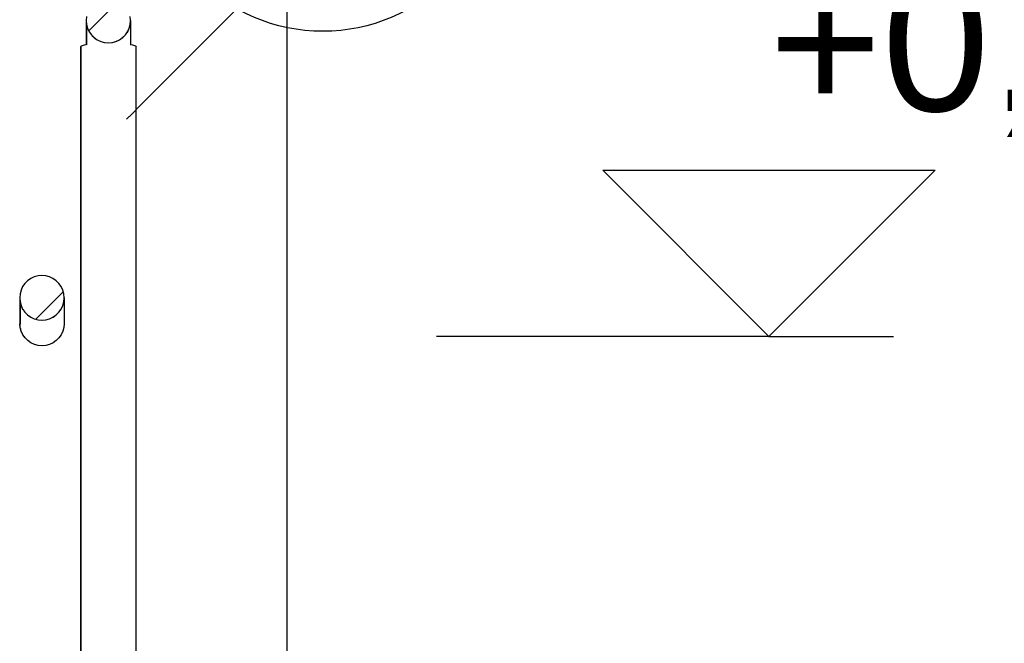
# Model space of a CAD drawing. Header units: millimetres. Extents: x -25478 to 4005, y -8416 to 11348.
# Tile 220 of 256: x 871 to 1759, y 593 to 1156. Entities that reach past the tile are written whole.
import ezdxf

# ---------------------------------------------------------------- set-up
doc = ezdxf.new("R2010")
doc.units = ezdxf.units.MM
doc.header["$MEASUREMENT"] = 0
doc.linetypes.add('Wipeout_Contour', pattern=[1000, 0, -1000])
for name, color, linetype in [('POHLED ZÁPADNÍ_1_Kóty - SP', 7, 'Continuous'), ('POHLED ZÁPADNÍ_1_Nové_Konstrukce - nosné', 7, 'Continuous'), ('POHLED ZÁPADNÍ_1_Nové_Kóty - SP', 7, 'Continuous'), ('POHLED ZÁPADNÍ_1_Nové_Popis', 7, 'Continuous'), ('POHLED ZÁPADNÍ_1_Nové_Výplně - Povrchové', 7, 'Continuous'), ('POHLED ZÁPADNÍ_1_Nové_Výplně – Řezové', 7, 'Continuous')]:
    doc.layers.add(name, color=color, linetype=linetype)
doc.styles.add('GENEROVANÝ_STYL_2', font='txt')
pattern_1 = [(45, (0, 0), (-79.5495, 79.5495), []), (45, (-26.52, 26.52), (-79.5495, 79.5495), [])]

msp = doc.modelspace()

# ---------------------------------------------------------------- linework, layer by layer
at = {"layer": 'POHLED ZÁPADNÍ_1_Nové_Kóty - SP', "color": 1, "linetype": 'Continuous', "lineweight": 25}
for p, q in [((1112.38, 480), (1112.38, 3480)), ((1546.94, 870), (1396.94, 1020)), ((1396.94, 1020), (1696.94, 1020)), ((1696.94, 1020), (1546.94, 870)), ((1546.94, 870), (1246.94, 870)), ((1546.94, 870), (1659.44, 870))]:
    msp.add_line(p, q, dxfattribs=at)
at = {"layer": 'POHLED ZÁPADNÍ_1_Nové_Popis', "color": 1, "linetype": 'Continuous', "lineweight": 25}
msp.add_circle((1144.47, 1303.8), 158.58, dxfattribs=at)

# ---------------------------------------------------------------- texts
at = {"layer": 'POHLED ZÁPADNÍ_1_Kóty - SP', "color": 1, "linetype": 'Continuous', "lineweight": 25, "insert": (1546.94, 1050), "char_height": 125, "width": 528.0013, "attachment_point": 7, "style": 'GENEROVANÝ_STYL_2'}
msp.add_mtext('\\A1;{\\pql;\\fArial|b0|i0|c0|p38;+0,870}', dxfattribs=at)

# ---------------------------------------------------------------- wipeouts: each hides what was drawn before it
at = {"color": 254, "linetype": 'Wipeout_Contour', "lineweight": 0, "ltscale": 5996.760157}
msp.add_wipeout([(970.69, 1151.64), (970.79, 1129.63), (971.09, 1133.06), (970.97, 1154.9)], dxfattribs=at).dxf.layer = 'POHLED ZÁPADNÍ_1_Nové_Výplně - Povrchové'
at = {"color": 254, "linetype": 'Wipeout_Contour', "lineweight": 0, "ltscale": 3867.514067}
msp.add_wipeout([(926.48, 1131.93), (926.1, 1131.4), (926.1, 174.67)], dxfattribs=at).dxf.layer = 'POHLED ZÁPADNÍ_1_Nové_Výplně - Povrchové'
at = {"color": 254, "linetype": 'Wipeout_Contour', "lineweight": 0, "ltscale": 5098.516014}
msp.add_wipeout([(910.69, 901.65), (910.8, 878.1), (911.1, 881.55), (910.97, 904.9)], dxfattribs=at).dxf.layer = 'POHLED ZÁPADNÍ_1_Nové_Výplně - Povrchové'

# ---------------------------------------------------------------- next in the draw order: wipeouts: each hides what was drawn before it
at = {"color": 254, "linetype": 'Wipeout_Contour', "lineweight": 0, "ltscale": 7472.191844}
msp.add_wipeout([(969.83, 1148.24), (969.89, 1126.38), (970.24, 1127.66), (970.79, 1129.62), (970.67, 1151.4)], dxfattribs=at).dxf.layer = 'POHLED ZÁPADNÍ_1_Nové_Výplně - Povrchové'
at = {"color": 254, "linetype": 'Wipeout_Contour', "lineweight": 0, "ltscale": 3819.380122}
msp.add_wipeout([(909.77, 898.01), (909.9, 874.76), (909.83, 898.25)], dxfattribs=at).dxf.layer = 'POHLED ZÁPADNÍ_1_Nové_Výplně - Povrchové'

# ---------------------------------------------------------------- next in the draw order: wipeouts: each hides what was drawn before it
at = {"color": 254, "linetype": 'Wipeout_Contour', "lineweight": 0, "ltscale": 5972.037349}
msp.add_wipeout([(968.4, 1145.05), (968.42, 1123.38), (969.89, 1126.36), (969.77, 1148.01)], dxfattribs=at).dxf.layer = 'POHLED ZÁPADNÍ_1_Nové_Výplně - Povrchové'
at = {"color": 254, "linetype": 'Wipeout_Contour', "lineweight": 0, "ltscale": 5087.259563}
msp.add_wipeout([(909.83, 898.25), (909.9, 874.76), (910.8, 878.1), (910.67, 901.4)], dxfattribs=at).dxf.layer = 'POHLED ZÁPADNÍ_1_Nové_Výplně - Povrchové'

# ---------------------------------------------------------------- next in the draw order: wipeouts: each hides what was drawn before it
at = {"color": 254, "linetype": 'Wipeout_Contour', "lineweight": 0, "ltscale": 7439.440474}
msp.add_wipeout([(966.42, 1120.72), (967.16, 1121.71), (968.41, 1123.36), (968.29, 1144.82), (966.43, 1142.15)], dxfattribs=at).dxf.layer = 'POHLED ZÁPADNÍ_1_Nové_Výplně - Povrchové'
at = {"color": 254, "linetype": 'Wipeout_Contour', "lineweight": 0, "ltscale": 3809.368749}
msp.add_wipeout([(908.29, 894.83), (908.42, 871.62), (908.4, 895.05)], dxfattribs=at).dxf.layer = 'POHLED ZÁPADNÍ_1_Nové_Výplně - Povrchové'

# ---------------------------------------------------------------- next in the draw order: wipeouts: each hides what was drawn before it
at = {"color": 254, "linetype": 'Wipeout_Contour', "lineweight": 0, "ltscale": 4461.865305}
msp.add_wipeout([(963.83, 1139.46), (963.94, 1118.43), (964, 1139.64)], dxfattribs=at).dxf.layer = 'POHLED ZÁPADNÍ_1_Nové_Výplně - Povrchové'
at = {"color": 254, "linetype": 'Wipeout_Contour', "lineweight": 0, "ltscale": 5074.764383}
msp.add_wipeout([(908.4, 895.05), (908.42, 871.62), (909.9, 874.76), (909.77, 898.01)], dxfattribs=at).dxf.layer = 'POHLED ZÁPADNÍ_1_Nové_Výplně - Povrchové'

# ---------------------------------------------------------------- next in the draw order: wipeouts: each hides what was drawn before it
at = {"color": 254, "linetype": 'Wipeout_Contour', "lineweight": 0, "ltscale": 5944.965676}
msp.add_wipeout([(964, 1139.64), (963.96, 1118.44), (966.41, 1120.7), (966.3, 1141.95)], dxfattribs=at).dxf.layer = 'POHLED ZÁPADNÍ_1_Nové_Výplně - Povrchové'
at = {"color": 254, "linetype": 'Wipeout_Contour', "lineweight": 0, "ltscale": 3799.011573}
msp.add_wipeout([(906.3, 891.95), (906.42, 868.79), (906.43, 892.15)], dxfattribs=at).dxf.layer = 'POHLED ZÁPADNÍ_1_Nové_Výplně - Povrchové'

# ---------------------------------------------------------------- next in the draw order: wipeouts: each hides what was drawn before it
at = {"color": 254, "linetype": 'Wipeout_Contour', "lineweight": 0, "ltscale": 5931.112943}
msp.add_wipeout([(961.11, 1116.6), (963.59, 1118.21), (963.83, 1139.46), (961.17, 1137.59)], dxfattribs=at).dxf.layer = 'POHLED ZÁPADNÍ_1_Nové_Výplně - Povrchové'
at = {"color": 254, "linetype": 'Wipeout_Contour', "lineweight": 0, "ltscale": 5061.398406}
msp.add_wipeout([(906.43, 892.15), (906.42, 868.79), (908.42, 871.62), (908.29, 894.83)], dxfattribs=at).dxf.layer = 'POHLED ZÁPADNÍ_1_Nové_Výplně - Povrchové'

# ---------------------------------------------------------------- next in the draw order: wipeouts: each hides what was drawn before it
at = {"color": 254, "linetype": 'Wipeout_Contour', "lineweight": 0, "ltscale": 7390.042123}
msp.add_wipeout([(957.95, 1115.25), (959.64, 1115.99), (961.09, 1116.59), (960.97, 1137.45), (958.03, 1136.07)], dxfattribs=at).dxf.layer = 'POHLED ZÁPADNÍ_1_Nové_Výplně - Povrchové'
at = {"color": 254, "linetype": 'Wipeout_Contour', "lineweight": 0, "ltscale": 3788.66807}
msp.add_wipeout([(903.83, 889.47), (903.96, 866.34), (904, 889.64)], dxfattribs=at).dxf.layer = 'POHLED ZÁPADNÍ_1_Nové_Výplně - Povrchové'

# ---------------------------------------------------------------- next in the draw order: wipeouts: each hides what was drawn before it
at = {"color": 254, "linetype": 'Wipeout_Contour', "lineweight": 0, "ltscale": 7374.494641}
msp.add_wipeout([(954.58, 1114.43), (955.43, 1114.65), (957.93, 1115.24), (957.81, 1135.97), (954.68, 1135.12)], dxfattribs=at).dxf.layer = 'POHLED ZÁPADNÍ_1_Nové_Výplně - Povrchové'
at = {"color": 254, "linetype": 'Wipeout_Contour', "lineweight": 0, "ltscale": 5047.563486}
msp.add_wipeout([(904, 889.64), (903.96, 866.34), (906.42, 868.79), (906.3, 891.95)], dxfattribs=at).dxf.layer = 'POHLED ZÁPADNÍ_1_Nové_Výplně - Povrchové'

# ---------------------------------------------------------------- next in the draw order: linework, layer by layer
at = {"layer": 'POHLED ZÁPADNÍ_1_Nové_Konstrukce - nosné', "color": 1, "linetype": 'Continuous', "lineweight": 25}
for p, q in [((909.9, 874.76), (908.42, 871.62)), ((910.8, 878.1), (909.9, 874.76))]:
    msp.add_line(p, q, dxfattribs=at)

# ---------------------------------------------------------------- next in the draw order: wipeouts: each hides what was drawn before it
at = {"color": 254, "linetype": 'Wipeout_Contour', "lineweight": 0, "ltscale": 4426.5461}
msp.add_wipeout([(950.97, 1134.75), (951.09, 1114.15), (951.21, 1134.77)], dxfattribs=at).dxf.layer = 'POHLED ZÁPADNÍ_1_Nové_Výplně - Povrchové'
at = {"color": 254, "linetype": 'Wipeout_Contour', "lineweight": 0, "ltscale": 3778.406207}
msp.add_wipeout([(900.97, 887.46), (901.1, 864.35), (901.17, 887.59)], dxfattribs=at).dxf.layer = 'POHLED ZÁPADNÍ_1_Nové_Výplně - Povrchové'

# ---------------------------------------------------------------- next in the draw order: wipeouts: each hides what was drawn before it
at = {"color": 254, "linetype": 'Wipeout_Contour', "lineweight": 0, "ltscale": 5895.980639}
msp.add_wipeout([(951.21, 1134.77), (951.11, 1114.15), (954.56, 1114.42), (954.45, 1135.06)], dxfattribs=at).dxf.layer = 'POHLED ZÁPADNÍ_1_Nové_Výplně - Povrchové'
at = {"color": 254, "linetype": 'Wipeout_Contour', "lineweight": 0, "ltscale": 5033.693655}
msp.add_wipeout([(901.17, 887.59), (901.1, 864.35), (903.96, 866.34), (903.83, 889.47)], dxfattribs=at).dxf.layer = 'POHLED ZÁPADNÍ_1_Nové_Výplně - Povrchové'

# ---------------------------------------------------------------- next in the draw order: linework, layer by layer
at = {"layer": 'POHLED ZÁPADNÍ_1_Nové_Konstrukce - nosné', "color": 1, "linetype": 'Continuous', "lineweight": 25}
msp.add_line((908.42, 871.62), (906.42, 868.79), dxfattribs=at)

# ---------------------------------------------------------------- next in the draw order: wipeouts: each hides what was drawn before it
at = {"color": 254, "linetype": 'Wipeout_Contour', "lineweight": 0, "ltscale": 5886.975172}
msp.add_wipeout([(947.74, 1135.04), (947.64, 1114.42), (951.09, 1114.15), (950.97, 1134.75)], dxfattribs=at).dxf.layer = 'POHLED ZÁPADNÍ_1_Nové_Výplně - Povrchové'
at = {"color": 254, "linetype": 'Wipeout_Contour', "lineweight": 0, "ltscale": 3768.564544}
msp.add_wipeout([(897.81, 885.97), (897.94, 862.89), (898.03, 886.07)], dxfattribs=at).dxf.layer = 'POHLED ZÁPADNÍ_1_Nové_Výplně - Povrchové'

# ---------------------------------------------------------------- next in the draw order: wipeouts: each hides what was drawn before it
at = {"color": 254, "linetype": 'Wipeout_Contour', "lineweight": 0, "ltscale": 7341.806026}
msp.add_wipeout([(944.27, 1115.23), (946.75, 1114.65), (947.61, 1114.42), (947.5, 1135.06), (944.37, 1135.9)], dxfattribs=at).dxf.layer = 'POHLED ZÁPADNÍ_1_Nové_Výplně - Povrchové'
at = {"color": 254, "linetype": 'Wipeout_Contour', "lineweight": 0, "ltscale": 5020.208292}
msp.add_wipeout([(898.03, 886.07), (897.94, 862.89), (901.1, 864.35), (900.97, 887.46)], dxfattribs=at).dxf.layer = 'POHLED ZÁPADNÍ_1_Nové_Výplně - Povrchové'

# ---------------------------------------------------------------- next in the draw order: linework, layer by layer
at = {"layer": 'POHLED ZÁPADNÍ_1_Nové_Konstrukce - nosné', "color": 1, "linetype": 'Continuous', "lineweight": 25}
msp.add_line((906.42, 868.79), (903.96, 866.34), dxfattribs=at)

# ---------------------------------------------------------------- next in the draw order: wipeouts: each hides what was drawn before it
at = {"color": 254, "linetype": 'Wipeout_Contour', "lineweight": 0, "ltscale": 7335.373095}
msp.add_wipeout([(941.11, 1116.58), (942.54, 1115.99), (944.25, 1115.24), (944.13, 1135.97), (941.19, 1137.35)], dxfattribs=at).dxf.layer = 'POHLED ZÁPADNÍ_1_Nové_Výplně - Povrchové'
at = {"color": 254, "linetype": 'Wipeout_Contour', "lineweight": 0, "ltscale": 6331.54434}
msp.add_wipeout([(954.56, 1114.42), (951.09, 1114.15), (951.09, 154.45), (955.43, 154.4), (955.43, 1114.65)], dxfattribs=at).dxf.layer = 'POHLED ZÁPADNÍ_1_Nové_Výplně - Povrchové'
at = {"color": 254, "linetype": 'Wipeout_Contour', "lineweight": 0, "ltscale": 3759.45807}
msp.add_wipeout([(894.45, 885.06), (894.57, 862), (894.68, 885.13)], dxfattribs=at).dxf.layer = 'POHLED ZÁPADNÍ_1_Nové_Výplně - Povrchové'

# ---------------------------------------------------------------- next in the draw order: wipeouts: each hides what was drawn before it
at = {"color": 254, "linetype": 'Wipeout_Contour', "lineweight": 0, "ltscale": 5872.329342}
msp.add_wipeout([(938.25, 1118.42), (941.09, 1116.59), (940.97, 1137.45), (938.32, 1139.33)], dxfattribs=at).dxf.layer = 'POHLED ZÁPADNÍ_1_Nové_Výplně - Povrchové'
at = {"color": 254, "linetype": 'Wipeout_Contour', "lineweight": 0, "ltscale": 6349.861675}
msp.add_wipeout([(957.93, 1115.24), (955.43, 1114.65), (955.43, 154.4), (959.64, 154.26), (959.64, 1115.99)], dxfattribs=at).dxf.layer = 'POHLED ZÁPADNÍ_1_Nové_Výplně - Povrchové'
at = {"color": 254, "linetype": 'Wipeout_Contour', "lineweight": 0, "ltscale": 5007.520196}
msp.add_wipeout([(894.68, 885.13), (894.57, 862), (897.94, 862.89), (897.81, 885.97)], dxfattribs=at).dxf.layer = 'POHLED ZÁPADNÍ_1_Nové_Výplně - Povrchové'

# ---------------------------------------------------------------- next in the draw order: linework, layer by layer
at = {"layer": 'POHLED ZÁPADNÍ_1_Nové_Konstrukce - nosné', "color": 1, "linetype": 'Continuous', "lineweight": 25}
msp.add_line((903.96, 866.34), (901.1, 864.35), dxfattribs=at)

# ---------------------------------------------------------------- next in the draw order: wipeouts: each hides what was drawn before it
at = {"color": 254, "linetype": 'Wipeout_Contour', "lineweight": 0, "ltscale": 5872.115542}
msp.add_wipeout([(935.82, 1141.78), (935.78, 1120.69), (938.23, 1118.43), (938.12, 1139.47)], dxfattribs=at).dxf.layer = 'POHLED ZÁPADNÍ_1_Nové_Výplně - Povrchové'
at = {"color": 254, "linetype": 'Wipeout_Contour', "lineweight": 0, "ltscale": 6369.109163}
msp.add_wipeout([(961.09, 1116.59), (959.64, 1115.99), (959.64, 154.26), (963.59, 154.04), (963.59, 1118.21)], dxfattribs=at).dxf.layer = 'POHLED ZÁPADNÍ_1_Nové_Výplně - Povrchové'
at = {"color": 254, "linetype": 'Wipeout_Contour', "lineweight": 0, "ltscale": 3751.375417}
msp.add_wipeout([(890.97, 884.76), (891.1, 861.69), (891.21, 884.78)], dxfattribs=at).dxf.layer = 'POHLED ZÁPADNÍ_1_Nové_Výplně - Povrchové'

# ---------------------------------------------------------------- next in the draw order: wipeouts: each hides what was drawn before it
at = {"color": 254, "linetype": 'Wipeout_Contour', "lineweight": 0, "ltscale": 4415.41319}
msp.add_wipeout([(933.65, 1144.83), (933.77, 1123.36), (933.79, 1144.63)], dxfattribs=at).dxf.layer = 'POHLED ZÁPADNÍ_1_Nové_Výplně - Povrchové'
at = {"color": 254, "linetype": 'Wipeout_Contour', "lineweight": 0, "ltscale": 7869.160329}
msp.add_wipeout([(963.59, 1118.21), (963.59, 154.04), (967.16, 153.74), (967.16, 1121.71), (966.41, 1120.7), (963.94, 1118.43)], dxfattribs=at).dxf.layer = 'POHLED ZÁPADNÍ_1_Nové_Výplně - Povrchové'
at = {"color": 254, "linetype": 'Wipeout_Contour', "lineweight": 0, "ltscale": 4996.021486}
msp.add_wipeout([(891.21, 884.78), (891.1, 861.69), (894.57, 862), (894.45, 885.06)], dxfattribs=at).dxf.layer = 'POHLED ZÁPADNÍ_1_Nové_Výplně - Povrchové'

# ---------------------------------------------------------------- next in the draw order: linework, layer by layer
at = {"layer": 'POHLED ZÁPADNÍ_1_Nové_Konstrukce - nosné', "color": 1, "linetype": 'Continuous', "lineweight": 25}
msp.add_line((901.1, 864.35), (897.94, 862.89), dxfattribs=at)

# ---------------------------------------------------------------- next in the draw order: wipeouts: each hides what was drawn before it
at = {"color": 254, "linetype": 'Wipeout_Contour', "lineweight": 0, "ltscale": 7334.207795}
msp.add_wipeout([(933.78, 1123.35), (935.02, 1121.71), (935.77, 1120.7), (935.65, 1141.95), (933.79, 1144.63)], dxfattribs=at).dxf.layer = 'POHLED ZÁPADNÍ_1_Nové_Výplně - Povrchové'
at = {"color": 254, "linetype": 'Wipeout_Contour', "lineweight": 0, "ltscale": 7900.083796}
msp.add_wipeout([(967.16, 1121.71), (967.16, 153.74), (970.24, 153.36), (970.24, 1127.66), (969.89, 1126.36), (968.41, 1123.36)], dxfattribs=at).dxf.layer = 'POHLED ZÁPADNÍ_1_Nové_Výplně - Povrchové'
at = {"color": 254, "linetype": 'Wipeout_Contour', "lineweight": 0, "ltscale": 3744.570638}
msp.add_wipeout([(887.5, 885.06), (887.63, 862), (887.74, 885.04)], dxfattribs=at).dxf.layer = 'POHLED ZÁPADNÍ_1_Nové_Výplně - Povrchové'

# ---------------------------------------------------------------- next in the draw order: wipeouts: each hides what was drawn before it
at = {"color": 254, "linetype": 'Wipeout_Contour', "lineweight": 0, "ltscale": 5878.931814}
msp.add_wipeout([(932.28, 1147.79), (932.31, 1126.35), (933.77, 1123.36), (933.65, 1144.83)], dxfattribs=at).dxf.layer = 'POHLED ZÁPADNÍ_1_Nové_Výplně - Povrchové'
at = {"color": 254, "linetype": 'Wipeout_Contour', "lineweight": 0, "ltscale": 7930.368248}
msp.add_wipeout([(970.24, 153.36), (972.75, 152.92), (972.75, 1132.92), (971.09, 1133.21), (970.79, 1129.62), (970.24, 1127.66)], dxfattribs=at).dxf.layer = 'POHLED ZÁPADNÍ_1_Nové_Výplně - Povrchové'
at = {"color": 254, "linetype": 'Wipeout_Contour', "lineweight": 0, "ltscale": 4986.071467}
msp.add_wipeout([(887.74, 885.04), (887.63, 862), (891.1, 861.69), (890.97, 884.76)], dxfattribs=at).dxf.layer = 'POHLED ZÁPADNÍ_1_Nové_Výplně - Povrchové'

# ---------------------------------------------------------------- next in the draw order: linework, layer by layer
at = {"layer": 'POHLED ZÁPADNÍ_1_Nové_Konstrukce - nosné', "color": 1, "linetype": 'Continuous', "lineweight": 25}
msp.add_line((897.94, 862.89), (894.57, 862), dxfattribs=at)

# ---------------------------------------------------------------- next in the draw order: wipeouts: each hides what was drawn before it
at = {"color": 254, "linetype": 'Wipeout_Contour', "lineweight": 0, "ltscale": 7348.301139}
msp.add_wipeout([(932.18, 1148.01), (931.34, 1151.17), (931.4, 1129.6), (931.94, 1127.66), (932.3, 1126.36)], dxfattribs=at).dxf.layer = 'POHLED ZÁPADNÍ_1_Nové_Výplně - Povrchové'
at = {"color": 254, "linetype": 'Wipeout_Contour', "lineweight": 0, "ltscale": 4958.105619}
msp.add_wipeout([(972.75, 152.92), (974.59, 152.44), (974.59, 1132.44), (972.75, 1132.92)], dxfattribs=at).dxf.layer = 'POHLED ZÁPADNÍ_1_Nové_Výplně - Povrchové'
at = {"color": 254, "linetype": 'Wipeout_Contour', "lineweight": 0, "ltscale": 3739.25806}
msp.add_wipeout([(884.13, 885.97), (884.26, 862.89), (884.37, 885.91)], dxfattribs=at).dxf.layer = 'POHLED ZÁPADNÍ_1_Nové_Výplně - Povrchové'

# ---------------------------------------------------------------- next in the draw order: wipeouts: each hides what was drawn before it
at = {"color": 254, "linetype": 'Wipeout_Contour', "lineweight": 0, "ltscale": 5894.767926}
msp.add_wipeout([(931, 1154.66), (931.09, 1133.05), (931.4, 1129.62), (931.28, 1151.4)], dxfattribs=at).dxf.layer = 'POHLED ZÁPADNÍ_1_Nové_Výplně - Povrchové'
at = {"color": 254, "linetype": 'Wipeout_Contour', "lineweight": 0, "ltscale": 4962.078014}
msp.add_wipeout([(974.59, 152.44), (975.72, 151.93), (975.72, 1131.93), (974.59, 1132.44)], dxfattribs=at).dxf.layer = 'POHLED ZÁPADNÍ_1_Nové_Výplně - Povrchové'
at = {"color": 254, "linetype": 'Wipeout_Contour', "lineweight": 0, "ltscale": 4977.982459}
msp.add_wipeout([(884.37, 885.91), (884.26, 862.89), (887.63, 862), (887.5, 885.06)], dxfattribs=at).dxf.layer = 'POHLED ZÁPADNÍ_1_Nové_Výplně - Povrchové'

# ---------------------------------------------------------------- next in the draw order: linework, layer by layer
at = {"layer": 'POHLED ZÁPADNÍ_1_Nové_Konstrukce - nosné', "color": 1, "linetype": 'Continuous', "lineweight": 25}
msp.add_line((894.57, 862), (891.1, 861.69), dxfattribs=at)

# ---------------------------------------------------------------- next in the draw order: wipeouts: each hides what was drawn before it
at = {"color": 254, "linetype": 'Wipeout_Contour', "lineweight": 0, "ltscale": 4812.966586}
msp.add_wipeout([(927.61, 1132.44), (926.48, 1131.93), (926.48, 174.67), (927.61, 174.67)], dxfattribs=at).dxf.layer = 'POHLED ZÁPADNÍ_1_Nové_Výplně - Povrchové'
at = {"color": 254, "linetype": 'Wipeout_Contour', "lineweight": 0, "ltscale": 4963.6116}
msp.add_wipeout([(975.72, 151.93), (976.1, 151.4), (976.1, 1131.4), (975.72, 1131.93)], dxfattribs=at).dxf.layer = 'POHLED ZÁPADNÍ_1_Nové_Výplně - Povrchové'
at = {"color": 254, "linetype": 'Wipeout_Contour', "lineweight": 0, "ltscale": 3735.604863}
msp.add_wipeout([(880.97, 887.46), (881.1, 864.35), (881.19, 887.35)], dxfattribs=at).dxf.layer = 'POHLED ZÁPADNÍ_1_Nové_Výplně - Povrchové'

# ---------------------------------------------------------------- next in the draw order: linework, layer by layer
at = {"layer": 'POHLED ZÁPADNÍ_1_Nové_Konstrukce - nosné', "color": 1, "linetype": 'Continuous', "lineweight": 25}
for p in [(975.72, 1131.93), (976.1, 151.4)]:
    msp.add_line(p, (976.1, 1131.4), dxfattribs=at)

# ---------------------------------------------------------------- next in the draw order: wipeouts: each hides what was drawn before it
at = {"color": 254, "linetype": 'Wipeout_Contour', "lineweight": 0, "ltscale": 4818.527894}
msp.add_wipeout([(929.44, 1132.92), (927.61, 1132.44), (927.61, 174.67), (929.44, 174.67)], dxfattribs=at).dxf.layer = 'POHLED ZÁPADNÍ_1_Nové_Výplně - Povrchové'
at = {"color": 254, "linetype": 'Wipeout_Contour', "lineweight": 0, "ltscale": 4972.008965}
msp.add_wipeout([(881.19, 887.35), (881.1, 864.35), (884.26, 862.89), (884.13, 885.97)], dxfattribs=at).dxf.layer = 'POHLED ZÁPADNÍ_1_Nové_Výplně - Povrchové'

# ---------------------------------------------------------------- next in the draw order: linework, layer by layer
at = {"layer": 'POHLED ZÁPADNÍ_1_Nové_Konstrukce - nosné', "color": 1, "linetype": 'Continuous', "lineweight": 25}
msp.add_line((891.1, 861.69), (887.63, 862), dxfattribs=at)

# ---------------------------------------------------------------- next in the draw order: wipeouts: each hides what was drawn before it
at = {"color": 254, "linetype": 'Wipeout_Contour', "lineweight": 0, "ltscale": 9219.921328}
msp.add_wipeout([(931.09, 1133.21), (929.44, 1132.92), (929.44, 174.67), (931.94, 174.67), (931.94, 1127.66), (931.4, 1129.62), (931.09, 1133.06)], dxfattribs=at).dxf.layer = 'POHLED ZÁPADNÍ_1_Nové_Výplně - Povrchové'
at = {"color": 254, "linetype": 'Wipeout_Contour', "lineweight": 0, "ltscale": 3733.721714}
msp.add_wipeout([(878.12, 889.47), (878.24, 866.34), (878.32, 889.33)], dxfattribs=at).dxf.layer = 'POHLED ZÁPADNÍ_1_Nové_Výplně - Povrchové'

# ---------------------------------------------------------------- next in the draw order: linework, layer by layer
at = {"layer": 'POHLED ZÁPADNÍ_1_Nové_Konstrukce - nosné', "color": 1, "linetype": 'Continuous', "lineweight": 25}
for p, q in [((926.1, 1131.4), (926.48, 1131.93)), ((926.1, 174.67), (926.1, 1131.4))]:
    msp.add_line(p, q, dxfattribs=at)

# ---------------------------------------------------------------- next in the draw order: wipeouts: each hides what was drawn before it
at = {"color": 254, "linetype": 'Wipeout_Contour', "lineweight": 0, "ltscale": 7746.125594}
msp.add_wipeout([(932.3, 1126.36), (931.94, 1127.66), (931.94, 174.67), (935.02, 174.67), (935.02, 1121.71), (933.77, 1123.36)], dxfattribs=at).dxf.layer = 'POHLED ZÁPADNÍ_1_Nové_Výplně - Povrchové'
at = {"color": 254, "linetype": 'Wipeout_Contour', "lineweight": 0, "ltscale": 4968.341013}
msp.add_wipeout([(878.32, 889.33), (878.24, 866.34), (881.1, 864.35), (880.97, 887.46)], dxfattribs=at).dxf.layer = 'POHLED ZÁPADNÍ_1_Nové_Výplně - Povrchové'
at = {"color": 254, "linetype": 'Wipeout_Contour', "lineweight": 0, "ltscale": 53859.937082}
msp.add_wipeout([(930.97, 1154.9), (931.28, 1151.4), (932.18, 1148.01), (933.65, 1144.83), (935.65, 1141.95), (938.12, 1139.47), (940.97, 1137.45), (944.13, 1135.97), (947.5, 1135.06), (950.97, 1134.75), (954.45, 1135.06), (957.81, 1135.97), (960.97, 1137.45), (963.83, 1139.46), (966.3, 1141.95), (968.29, 1144.82), (969.77, 1148.01), (970.67, 1151.4), (970.97, 1154.9), (970.67, 1158.4), (969.77, 1161.79), (968.29, 1164.97), (966.3, 1167.85), (963.83, 1170.33), (960.97, 1172.35), (957.81, 1173.83), (954.45, 1174.74), (950.97, 1175.05), (947.5, 1174.74), (944.13, 1173.83), (940.97, 1172.35), (938.12, 1170.34), (935.65, 1167.85), (933.65, 1164.98), (932.18, 1161.79), (931.28, 1158.4)], dxfattribs=at).dxf.layer = 'POHLED ZÁPADNÍ_1_Nové_Výplně – Řezové'

# ---------------------------------------------------------------- next in the draw order: hatches: boundary and pattern name
at = {"layer": 'POHLED ZÁPADNÍ_1_Nové_Výplně – Řezové', "linetype": 'Continuous', "lineweight": 20, "true_color": 0xffaaaa}
h = msp.add_hatch(dxfattribs=at)
h.set_pattern_fill('Kov___ocel_0001', color=21, style=0, pattern_type=2)
h.set_pattern_definition(pattern_1)
h.paths.add_polyline_path([(930.97, 1154.9), (931.28, 1151.4), (932.18, 1148.01), (933.65, 1144.83), (935.65, 1141.95), (938.12, 1139.47), (940.97, 1137.45), (944.13, 1135.97), (947.5, 1135.06), (950.97, 1134.75), (954.45, 1135.06), (957.81, 1135.97), (960.97, 1137.45), (963.83, 1139.46), (966.3, 1141.95), (968.29, 1144.82), (969.77, 1148.01), (970.67, 1151.4), (970.97, 1154.9), (970.67, 1158.4), (969.77, 1161.79), (968.29, 1164.97), (966.3, 1167.85), (963.83, 1170.33), (960.97, 1172.35), (957.81, 1173.83), (954.45, 1174.74), (950.97, 1175.05), (947.5, 1174.74), (944.13, 1173.83), (940.97, 1172.35), (938.12, 1170.34), (935.65, 1167.85), (933.65, 1164.98), (932.18, 1161.79), (931.28, 1158.4)])

# ---------------------------------------------------------------- next in the draw order: linework, layer by layer
at = {"layer": 'POHLED ZÁPADNÍ_1_Nové_Konstrukce - nosné', "color": 1, "linetype": 'Continuous', "lineweight": 25}
for p, q in [((930.97, 1154.9), (931.09, 1133.06)), ((970.97, 1154.9), (971.09, 1133.06)), ((926.48, 1131.93), (927.61, 1132.44)), ((927.61, 1132.44), (929.44, 1132.92)), ((929.44, 1132.92), (931.09, 1133.21)), ((971.09, 1133.21), (972.75, 1132.92)), ((972.75, 1132.92), (974.59, 1132.44)), ((974.59, 1132.44), (975.72, 1131.93)), ((887.63, 862), (884.26, 862.89))]:
    msp.add_line(p, q, dxfattribs=at)
at = {"layer": 'POHLED ZÁPADNÍ_1_Nové_Konstrukce - nosné', "color": 1, "linetype": 'Continuous', "lineweight": 25, "flags": 128}
msp.add_lwpolyline([(931.28, 1158.4), (930.97, 1154.9), (931, 1154.66), (931.28, 1151.4), (932.18, 1148.01), (933.65, 1144.83), (935.65, 1141.95), (938.12, 1139.47), (940.97, 1137.45), (944.13, 1135.97), (947.5, 1135.06), (950.97, 1134.75), (954.45, 1135.06), (957.81, 1135.97), (960.97, 1137.45), (963.83, 1139.46), (966.3, 1141.95), (968.29, 1144.82), (969.77, 1148.01), (970.67, 1151.4), (970.97, 1154.9), (970.67, 1158.4)], dxfattribs=at)
at = {"layer": 'POHLED ZÁPADNÍ_1_Nové_Popis', "color": 1, "linetype": 'Continuous', "lineweight": 25}
msp.add_line((967.32, 1065.92), (1066.89, 1165.49), dxfattribs=at)

# ---------------------------------------------------------------- next in the draw order: wipeouts: each hides what was drawn before it
at = {"color": 254, "linetype": 'Wipeout_Contour', "lineweight": 0, "ltscale": 6286.357356}
msp.add_wipeout([(935.02, 174.67), (938.59, 174.67), (938.59, 1118.21), (935.77, 1120.7), (935.02, 1121.71)], dxfattribs=at).dxf.layer = 'POHLED ZÁPADNÍ_1_Nové_Výplně - Povrchové'
at = {"color": 254, "linetype": 'Wipeout_Contour', "lineweight": 0, "ltscale": 3733.657519}
msp.add_wipeout([(875.65, 891.95), (875.78, 868.79), (875.82, 891.78)], dxfattribs=at).dxf.layer = 'POHLED ZÁPADNÍ_1_Nové_Výplně - Povrchové'

# ---------------------------------------------------------------- next in the draw order: wipeouts: each hides what was drawn before it
at = {"color": 254, "linetype": 'Wipeout_Contour', "lineweight": 0, "ltscale": 8199.33255}
msp.add_wipeout([(938.59, 174.67), (939.88, 174.67), (939.98, 154.12), (942.54, 154.26), (942.54, 1115.99), (941.09, 1116.59), (938.59, 1118.21)], dxfattribs=at).dxf.layer = 'POHLED ZÁPADNÍ_1_Nové_Výplně - Povrchové'
at = {"color": 254, "linetype": 'Wipeout_Contour', "lineweight": 0, "ltscale": 4967.096708}
msp.add_wipeout([(875.82, 891.78), (875.78, 868.79), (878.24, 866.34), (878.12, 889.47)], dxfattribs=at).dxf.layer = 'POHLED ZÁPADNÍ_1_Nové_Výplně - Povrchové'

# ---------------------------------------------------------------- next in the draw order: linework, layer by layer
at = {"layer": 'POHLED ZÁPADNÍ_1_Nové_Konstrukce - nosné', "color": 1, "linetype": 'Continuous', "lineweight": 25}
msp.add_line((884.26, 862.89), (881.1, 864.35), dxfattribs=at)

# ---------------------------------------------------------------- next in the draw order: wipeouts: each hides what was drawn before it
at = {"color": 254, "linetype": 'Wipeout_Contour', "lineweight": 0, "ltscale": 6298.925385}
msp.add_wipeout([(942.54, 1115.99), (942.54, 154.26), (946.75, 154.4), (946.75, 1114.65), (944.25, 1115.24)], dxfattribs=at).dxf.layer = 'POHLED ZÁPADNÍ_1_Nové_Výplně - Povrchové'
at = {"color": 254, "linetype": 'Wipeout_Contour', "lineweight": 0, "ltscale": 3735.390448}
msp.add_wipeout([(873.65, 894.83), (873.78, 871.62), (873.79, 894.63)], dxfattribs=at).dxf.layer = 'POHLED ZÁPADNÍ_1_Nové_Výplně - Povrchové'

# ---------------------------------------------------------------- next in the draw order: wipeouts: each hides what was drawn before it
at = {"color": 254, "linetype": 'Wipeout_Contour', "lineweight": 0, "ltscale": 6313.21857}
msp.add_wipeout([(946.75, 1114.65), (946.75, 154.4), (951.09, 154.45), (951.09, 1114.15), (947.61, 1114.42)], dxfattribs=at).dxf.layer = 'POHLED ZÁPADNÍ_1_Nové_Výplně - Povrchové'
at = {"color": 254, "linetype": 'Wipeout_Contour', "lineweight": 0, "ltscale": 4968.319009}
msp.add_wipeout([(873.79, 894.63), (873.78, 871.62), (875.78, 868.79), (875.65, 891.95)], dxfattribs=at).dxf.layer = 'POHLED ZÁPADNÍ_1_Nové_Výplně - Povrchové'

# ---------------------------------------------------------------- next in the draw order: linework, layer by layer
at = {"layer": 'POHLED ZÁPADNÍ_1_Nové_Konstrukce - nosné', "color": 1, "linetype": 'Continuous', "lineweight": 25}
msp.add_line((881.1, 864.35), (878.24, 866.34), dxfattribs=at)

# ---------------------------------------------------------------- next in the draw order: wipeouts: each hides what was drawn before it
at = {"color": 254, "linetype": 'Wipeout_Contour', "lineweight": 0, "ltscale": 3739.106416}
msp.add_wipeout([(872.18, 898.02), (872.31, 874.76), (872.28, 897.79)], dxfattribs=at).dxf.layer = 'POHLED ZÁPADNÍ_1_Nové_Výplně - Povrchové'

# ---------------------------------------------------------------- next in the draw order: wipeouts: each hides what was drawn before it
at = {"color": 254, "linetype": 'Wipeout_Contour', "lineweight": 0, "ltscale": 4971.953595}
msp.add_wipeout([(872.28, 897.79), (872.31, 874.76), (873.78, 871.62), (873.65, 894.83)], dxfattribs=at).dxf.layer = 'POHLED ZÁPADNÍ_1_Nové_Výplně - Povrchové'

# ---------------------------------------------------------------- next in the draw order: linework, layer by layer
at = {"layer": 'POHLED ZÁPADNÍ_1_Nové_Konstrukce - nosné', "color": 1, "linetype": 'Continuous', "lineweight": 25}
msp.add_line((878.24, 866.34), (875.78, 868.79), dxfattribs=at)

# ---------------------------------------------------------------- next in the draw order: wipeouts: each hides what was drawn before it
at = {"color": 254, "linetype": 'Wipeout_Contour', "lineweight": 0, "ltscale": 4977.884235}
msp.add_wipeout([(871.34, 901.17), (871.41, 878.1), (872.31, 874.76), (872.18, 898.02)], dxfattribs=at).dxf.layer = 'POHLED ZÁPADNÍ_1_Nové_Výplně - Povrchové'

# ---------------------------------------------------------------- next in the draw order: linework, layer by layer
at = {"layer": 'POHLED ZÁPADNÍ_1_Nové_Konstrukce - nosné', "color": 1, "linetype": 'Continuous', "lineweight": 25}
msp.add_line((875.78, 868.79), (873.78, 871.62), dxfattribs=at)

# ---------------------------------------------------------------- next in the draw order: wipeouts: each hides what was drawn before it
at = {"color": 254, "linetype": 'Wipeout_Contour', "lineweight": 0, "ltscale": 4985.927096}
msp.add_wipeout([(871, 904.66), (871.1, 881.55), (871.41, 878.1), (871.28, 901.41)], dxfattribs=at).dxf.layer = 'POHLED ZÁPADNÍ_1_Nové_Výplně - Povrchové'

# ---------------------------------------------------------------- next in the draw order: linework, layer by layer
at = {"layer": 'POHLED ZÁPADNÍ_1_Nové_Konstrukce - nosné', "color": 1, "linetype": 'Continuous', "lineweight": 25}
for p, q in [((872.31, 874.76), (871.41, 878.1)), ((873.78, 871.62), (872.31, 874.76))]:
    msp.add_line(p, q, dxfattribs=at)

# ---------------------------------------------------------------- next in the draw order: wipeouts: each hides what was drawn before it
at = {"color": 254, "linetype": 'Wipeout_Contour', "lineweight": 0, "ltscale": 45719.818427}
msp.add_wipeout([(870.97, 904.91), (871.28, 901.41), (872.18, 898.02), (873.65, 894.83), (875.65, 891.95), (878.12, 889.47), (880.97, 887.46), (884.13, 885.97), (887.5, 885.06), (890.97, 884.76), (894.45, 885.06), (897.81, 885.97), (900.97, 887.46), (903.83, 889.47), (906.3, 891.95), (908.29, 894.83), (909.77, 898.01), (910.67, 901.4), (910.97, 904.9), (910.67, 908.4), (909.77, 911.79), (908.29, 914.98), (906.3, 917.85), (903.83, 920.34), (900.97, 922.35), (897.81, 923.84), (894.45, 924.75), (890.97, 925.05), (887.5, 924.75), (884.13, 923.84), (880.97, 922.35), (878.12, 920.34), (875.65, 917.86), (873.65, 914.98), (872.18, 911.8), (871.28, 908.4)], dxfattribs=at).dxf.layer = 'POHLED ZÁPADNÍ_1_Nové_Výplně – Řezové'

# ---------------------------------------------------------------- next in the draw order: hatches: boundary and pattern name
at = {"layer": 'POHLED ZÁPADNÍ_1_Nové_Výplně – Řezové', "linetype": 'Continuous', "lineweight": 20, "true_color": 0xffaaaa}
h = msp.add_hatch(dxfattribs=at)
h.set_pattern_fill('Kov___ocel_0001', color=21, style=0, pattern_type=2)
h.set_pattern_definition(pattern_1)
h.paths.add_polyline_path([(870.97, 904.91), (871.28, 901.41), (872.18, 898.02), (873.65, 894.83), (875.65, 891.95), (878.12, 889.47), (880.97, 887.46), (884.13, 885.97), (887.5, 885.06), (890.97, 884.76), (894.45, 885.06), (897.81, 885.97), (900.97, 887.46), (903.83, 889.47), (906.3, 891.95), (908.29, 894.83), (909.77, 898.01), (910.67, 901.4), (910.97, 904.9), (910.67, 908.4), (909.77, 911.79), (908.29, 914.98), (906.3, 917.85), (903.83, 920.34), (900.97, 922.35), (897.81, 923.84), (894.45, 924.75), (890.97, 925.05), (887.5, 924.75), (884.13, 923.84), (880.97, 922.35), (878.12, 920.34), (875.65, 917.86), (873.65, 914.98), (872.18, 911.8), (871.28, 908.4)])

# ---------------------------------------------------------------- next in the draw order: linework, layer by layer
at = {"layer": 'POHLED ZÁPADNÍ_1_Nové_Konstrukce - nosné', "color": 1, "linetype": 'Continuous', "lineweight": 25}
for p, q in [((870.97, 904.91), (871.1, 881.55)), ((910.97, 904.9), (911.1, 881.55)), ((871.41, 878.1), (871.1, 881.55)), ((911.1, 881.55), (910.8, 878.1))]:
    msp.add_line(p, q, dxfattribs=at)
at = {"layer": 'POHLED ZÁPADNÍ_1_Nové_Konstrukce - nosné', "color": 1, "linetype": 'Continuous', "lineweight": 25, "flags": 128}
msp.add_lwpolyline([(871, 904.66), (871.28, 901.41), (872.18, 898.02), (873.65, 894.83), (875.65, 891.95), (878.12, 889.47), (880.97, 887.46), (884.13, 885.97), (887.5, 885.06), (890.97, 884.76), (894.45, 885.06), (897.81, 885.97), (900.97, 887.46), (903.83, 889.47), (906.3, 891.95), (908.29, 894.83), (909.77, 898.01), (910.67, 901.4), (910.97, 904.9), (910.67, 908.4), (909.77, 911.79), (908.29, 914.98), (906.3, 917.85), (903.83, 920.34), (900.97, 922.35), (897.81, 923.84), (894.45, 924.75), (890.97, 925.05), (887.5, 924.75), (884.13, 923.84), (880.97, 922.35), (878.12, 920.34), (875.65, 917.86), (873.65, 914.98), (872.18, 911.8), (871.28, 908.4), (870.97, 904.91)], close=True, dxfattribs=at)

doc.saveas('drawing.dxf')
